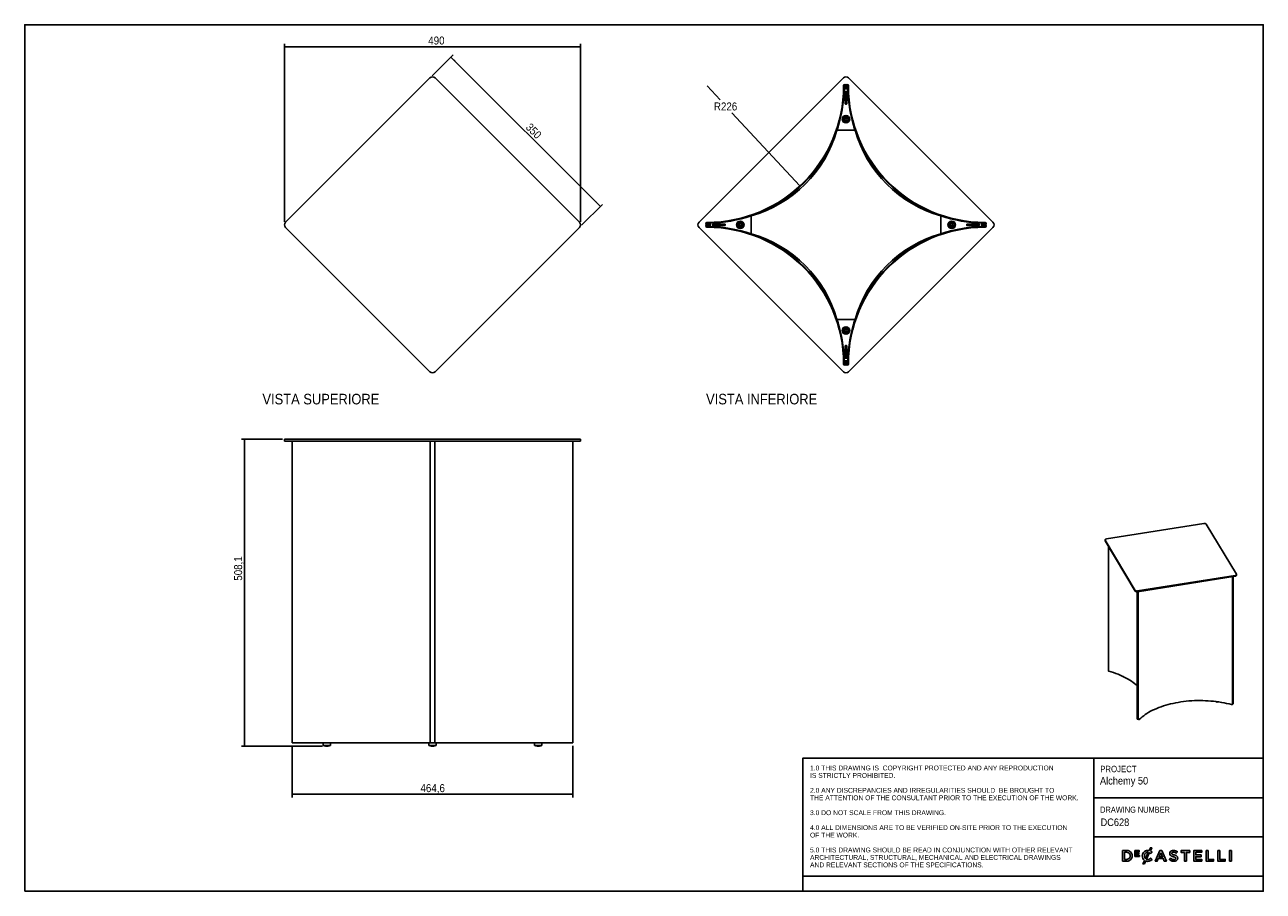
# Model space of a CAD drawing. Header units: millimetres. Extents: x 25 to 2075, y 25 to 1460.
import ezdxf

# ---------------------------------------------------------------- set-up
doc = ezdxf.new("R2010")
doc.units = ezdxf.units.MM
doc.header["$LTSCALE"] = 5
doc.linetypes.add('SLD-Solido', pattern=[0])
for name, color, linetype in [('NOTE', 3, 'SLD-Solido'), ('QUOTE', 1, 'SLD-Solido'), ('SCHIZZI', 9, 'Continuous')]:
    doc.layers.add(name, color=color, linetype=linetype)
doc.styles.add('SLDTEXTSTYLE0', font='GOTHIC.TTF', dxfattribs={"width": 0.913})
doc.styles.add('SLDTEXTSTYLE1', font='GOTHIC.TTF', dxfattribs={"width": 0.86735})
doc.dimstyles.new('SLDDIMSTYLE0', dxfattribs={"dimtxt": 13.229167, "dimasz": 10, "dimexe": 0, "dimexo": 0.0625, "dimgap": 3.307292, "dimtad": 1, "dimdec": 1, "dimrnd": 1e-09, "dimzin": 12, "dimdsep": 46, "dimtxsty": 'SLDTEXTSTYLE0', "dimsah": 1, "dimcen": 0.09, "dimadec": 0, "dimazin": 3, "dimtfac": 1, "dimtdec": 1, "dimtofl": 0, "dimtmove": 0, "dimatfit": 3, "dimfxl": 1, "dimfrac": 2, "dimtolj": 1, "dimtzin": 12, "dimarcsym": 0})
doc.dimstyles.new('SLDDIMSTYLE1', dxfattribs={"dimtxt": 13.229167, "dimasz": 10, "dimexe": 0, "dimexo": 0.0625, "dimgap": 3.307292, "dimtad": 0, "dimtih": 1, "dimtoh": 1, "dimdec": 1, "dimrnd": 1e-09, "dimzin": 12, "dimdsep": 46, "dimtxsty": 'SLDTEXTSTYLE0', "dimsah": 1, "dimcen": 0, "dimadec": 0, "dimazin": 3, "dimtfac": 1, "dimtdec": 1, "dimtofl": 0, "dimtmove": 0, "dimatfit": 3, "dimfxl": 1, "dimfrac": 2, "dimtolj": 1, "dimtzin": 12, "dimarcsym": 0})

# ---------------------------------------------------------------- blocks, each defined once
blk = doc.blocks.new('_D')
at = {"layer": 'QUOTE', "transparency": 16777216}
for p, q in [((455, 1133.7), (455, 1428.6)), ((455, 1423.6), (945, 1423.6)), ((945, 1133.7), (945, 1428.6))]:
    blk.add_line(p, q, dxfattribs=at)
for points in [[(455, 1423.6), (465, 1422.4), (465, 1424.9)], [(945, 1423.6), (935, 1424.9), (935, 1422.4)]]:
    blk.add_solid(points, dxfattribs=at)
at = {"layer": 'QUOTE', "transparency": 16777216, "insert": (692.9, 1440.5), "char_height": 13.23, "attachment_point": 1, "style": 'SLDTEXTSTYLE0'}
blk.add_mtext('490', dxfattribs=at)
blk = doc.blocks.new('_D_1')
at = {"layer": 'QUOTE', "transparency": 16777216}
for p, q in [((699.3, 1375.4), (734, 1410.1)), ((730.5, 1406.6), (977.9, 1159.1)), ((946.8, 1127.9), (981.5, 1162.6))]:
    blk.add_line(p, q, dxfattribs=at)
for points in [[(730.5, 1406.6), (736.6, 1398.6), (738.4, 1400.4)], [(977.9, 1159.1), (971.8, 1167), (970, 1165.3)]]:
    blk.add_solid(points, dxfattribs=at)
at = {"layer": 'QUOTE', "transparency": 16777216, "insert": (862.6, 1298.3), "char_height": 13.23, "attachment_point": 1, "rotation": 315, "style": 'SLDTEXTSTYLE0'}
blk.add_mtext('350', dxfattribs=at)
blk = doc.blocks.new('_D_2')
at = {"layer": 'QUOTE', "transparency": 16777216}
for p, q in [((467.7, 265.6), (467.7, 180.5)), ((932.3, 265.6), (932.3, 180.5)), ((467.7, 185.5), (932.3, 185.5))]:
    blk.add_line(p, q, dxfattribs=at)
for points in [[(467.7, 185.5), (477.7, 184.3), (477.7, 186.8)], [(932.3, 185.5), (922.3, 186.8), (922.3, 184.3)]]:
    blk.add_solid(points, dxfattribs=at)
at = {"layer": 'QUOTE', "transparency": 16777216, "insert": (680, 202.4), "char_height": 13.23, "attachment_point": 1, "style": 'SLDTEXTSTYLE0'}
blk.add_mtext('464,6', dxfattribs=at)
blk = doc.blocks.new('_D_3')
at = {"layer": 'QUOTE', "transparency": 16777216}
for p, q in [((451.8, 773.6), (383.5, 773.6)), ((388.5, 773.6), (388.5, 265.5)), ((518, 265.5), (383.5, 265.5))]:
    blk.add_line(p, q, dxfattribs=at)
for points in [[(388.5, 773.6), (387.3, 763.6), (389.8, 763.6)], [(388.5, 265.5), (389.8, 275.5), (387.3, 275.5)]]:
    blk.add_solid(points, dxfattribs=at)
at = {"layer": 'QUOTE', "transparency": 16777216, "insert": (371.6, 539.3), "char_height": 13.23, "attachment_point": 1, "rotation": 90, "style": 'SLDTEXTSTYLE0'}
blk.add_mtext('508,1', dxfattribs=at)
blk = doc.blocks.new('_D_4')
at = {"layer": 'QUOTE', "transparency": 16777216}
for p, q in [((1154.4, 1358.6), (1175.9, 1335.4)), ((1308.2, 1193.1), (1195.5, 1314.4))]:
    blk.add_line(p, q, dxfattribs=at)
blk.add_solid([(1308.2, 1193.1), (1302.3, 1201.3), (1300.5, 1199.6)], dxfattribs=at)
at = {"layer": 'QUOTE', "transparency": 16777216, "insert": (1165.7, 1331.3), "char_height": 13.23, "attachment_point": 1, "style": 'SLDTEXTSTYLE0'}
blk.add_mtext('R226', dxfattribs=at)

msp = doc.modelspace()

# ---------------------------------------------------------------- linework, layer by layer
for p, q in [((695.77, 1371.89), (456.76, 1132.89)), ((943.27, 1132.89), (704.26, 1371.89)), ((1141.1, 1132.87), (1380.11, 1371.89)), ((1380.36, 1358.91), (1380.36, 1358.61)), ((1381.36, 1358.91), (1381.36, 1358.61)), ((1381.4, 1353.63), (1387.31, 1353.63)), ((1383.36, 1358.93), (1383.44, 1353.93)), ((1383.44, 1353.93), (1384.44, 1353.95)), ((1383.45, 1353.63), (1383.44, 1353.93)), ((1384.27, 1353.94), (1384.26, 1353.63)), ((1384.27, 1353.95), (1384.36, 1358.95)), ((1385.27, 1353.93), (1384.27, 1353.95)), ((1384.36, 1358.95), (1384.44, 1353.95)), ((1384.45, 1353.63), (1384.44, 1353.94)), ((1385.27, 1353.93), (1385.26, 1353.63)), ((1385.27, 1353.93), (1385.36, 1358.93)), ((1387.36, 1358.91), (1387.36, 1358.61)), ((1388.36, 1358.91), (1388.36, 1358.61)), ((1388.6, 1371.89), (1627.61, 1132.87)), ((1383.11, 1329.13), (1383.11, 1349.13)), ((1383.36, 1349.56), (1383.36, 1328.7)), ((1383.89, 1328.63), (1383.52, 1349.62)), ((1383.61, 1349.63), (1385.11, 1349.63)), ((1384.19, 1349.63), (1383.83, 1328.63)), ((1384.89, 1328.63), (1384.52, 1349.63)), ((1385.19, 1349.62), (1384.83, 1328.63)), ((1385.36, 1328.7), (1385.36, 1349.56)), ((1385.61, 1349.13), (1385.61, 1329.13)), ((1385.11, 1328.63), (1383.61, 1328.63)), ((1399.36, 1285.48), (1369.36, 1285.48)), ((1154.04, 1128.63), (1159.04, 1128.72)), ((1159.04, 1128.54), (1154.04, 1128.63)), ((1159.06, 1129.54), (1154.06, 1129.63)), ((1154.06, 1127.63), (1159.06, 1127.72)), ((1154.08, 1132.63), (1154.38, 1132.63)), ((1154.08, 1131.63), (1154.38, 1131.63)), ((1159.06, 1129.54), (1159.04, 1128.54)), ((1159.06, 1127.72), (1159.04, 1128.72)), ((1159.36, 1128.72), (1159.04, 1128.72)), ((1159.04, 1128.54), (1159.36, 1128.54)), ((1159.06, 1129.54), (1159.36, 1129.54)), ((1159.36, 1127.72), (1159.06, 1127.72)), ((1159.36, 1125.68), (1159.36, 1131.59)), ((1163.36, 1129.47), (1184.36, 1129.1)), ((1163.36, 1127.88), (1163.36, 1129.38)), ((1184.36, 1129.16), (1163.36, 1128.79)), ((1163.36, 1128.47), (1184.36, 1128.1)), ((1184.36, 1128.16), (1163.36, 1127.79)), ((1184.29, 1129.63), (1163.42, 1129.63)), ((1163.42, 1127.63), (1184.29, 1127.63)), ((1163.86, 1129.88), (1183.86, 1129.88)), ((1184.36, 1129.38), (1184.36, 1127.88)), ((1227.51, 1143.63), (1227.51, 1113.63)), ((1541.2, 1113.63), (1541.2, 1143.63)), ((1584.36, 1129.1), (1605.35, 1129.47)), ((1584.36, 1127.88), (1584.36, 1129.38)), ((1605.36, 1128.79), (1584.36, 1129.16)), ((1584.36, 1128.1), (1605.36, 1128.47)), ((1605.35, 1127.79), (1584.36, 1128.16)), ((1605.29, 1129.63), (1584.42, 1129.63)), ((1584.42, 1127.63), (1605.29, 1127.63)), ((1584.86, 1129.88), (1604.86, 1129.88)), ((1605.36, 1129.38), (1605.36, 1127.88)), ((1609.36, 1131.59), (1609.36, 1125.68)), ((1609.36, 1129.54), (1609.66, 1129.54)), ((1609.67, 1128.72), (1609.36, 1128.72)), ((1609.36, 1128.54), (1609.67, 1128.54)), ((1609.66, 1127.72), (1609.36, 1127.72)), ((1614.65, 1129.63), (1609.66, 1129.54)), ((1609.66, 1129.54), (1609.67, 1128.54)), ((1609.66, 1127.72), (1609.67, 1128.72)), ((1609.66, 1127.72), (1614.65, 1127.63)), ((1609.67, 1128.72), (1614.67, 1128.63)), ((1614.67, 1128.63), (1609.67, 1128.54)), ((1614.64, 1132.63), (1614.34, 1132.63)), ((1614.64, 1131.63), (1614.34, 1131.63)), ((456.76, 1124.41), (695.77, 885.4)), ((704.26, 885.4), (943.27, 1124.41)), ((1380.11, 885.4), (1141.1, 1124.39)), ((1154.08, 1125.63), (1154.38, 1125.63)), ((1154.08, 1124.63), (1154.38, 1124.63)), ((1183.86, 1127.38), (1163.86, 1127.38)), ((1627.61, 1124.39), (1388.6, 885.4)), ((1604.86, 1127.38), (1584.86, 1127.38)), ((1614.64, 1125.63), (1614.34, 1125.63)), ((1614.64, 1124.63), (1614.34, 1124.63)), ((1369.36, 971.79), (1399.36, 971.79)), ((1383.11, 908.13), (1383.11, 928.13)), ((1383.36, 928.56), (1383.36, 907.7)), ((1383.52, 907.64), (1383.89, 928.63)), ((1383.61, 928.63), (1385.11, 928.63)), ((1383.83, 928.63), (1384.19, 907.63)), ((1384.52, 907.63), (1384.89, 928.63)), ((1384.83, 928.63), (1385.19, 907.64)), ((1385.36, 907.7), (1385.36, 928.56)), ((1385.61, 928.13), (1385.61, 908.13)), ((1387.31, 903.63), (1381.4, 903.63)), ((1383.44, 903.33), (1383.36, 898.33)), ((1383.44, 903.33), (1383.45, 903.63)), ((1383.44, 903.33), (1384.44, 903.32)), ((1385.11, 907.63), (1383.61, 907.63)), ((1384.26, 903.63), (1384.27, 903.32)), ((1385.27, 903.33), (1384.27, 903.32)), ((1384.36, 898.32), (1384.27, 903.32)), ((1384.44, 903.32), (1384.36, 898.32)), ((1384.44, 903.32), (1384.45, 903.63)), ((1385.26, 903.63), (1385.27, 903.33)), ((1385.36, 898.33), (1385.27, 903.33)), ((1380.36, 898.35), (1380.36, 898.65)), ((1381.36, 898.35), (1381.36, 898.65)), ((1387.36, 898.35), (1387.36, 898.65)), ((1388.36, 898.35), (1388.36, 898.65)), ((455, 773.57), (455, 770.57)), ((455, 773.57), (456.76, 773.57)), ((456.76, 770.57), (455, 770.57)), ((456.76, 773.57), (695.77, 773.57)), ((456.76, 770.57), (695.77, 770.57)), ((467.73, 770.57), (467.73, 270.57)), ((695.77, 773.57), (704.26, 773.57)), ((704.26, 770.57), (695.77, 770.57)), ((696.01, 270.57), (696.01, 770.57)), ((704.01, 770.57), (704.01, 270.57)), ((704.26, 773.57), (943.25, 773.57)), ((704.26, 770.57), (943.25, 770.57)), ((932.29, 270.57), (932.29, 770.57)), ((943.25, 773.57), (945.01, 773.57)), ((945.01, 770.57), (943.25, 770.57)), ((945.01, 770.57), (945.01, 773.57)), ((1976.8, 634.11), (1815.34, 608.41)), ((2030.48, 549.94), (1980.55, 633.09)), ((1813.23, 606.93), (1813.23, 605.64)), ((1813.36, 606.47), (1863.28, 523.31)), ((1813.36, 605.19), (1863.28, 522.03)), ((1818.62, 596.42), (1818.62, 389.85)), ((1867.03, 522.29), (2028.5, 548)), ((1867.03, 521.01), (2028.5, 546.72)), ((2024.28, 334.5), (2024.28, 546.05)), ((2025.22, 335.41), (2025.22, 546.2)), ((2030.61, 548.19), (2030.61, 549.48)), ((1866.3, 520.94), (1866.3, 310.42)), ((1868.07, 521.17), (1868.07, 309.94)), ((1819.15, 389.39), (1819.29, 389.36)), ((2022.82, 334.04), (2022.68, 334.08)), ((1869.95, 309.7), (1870.02, 309.77)), ((469.73, 270.57), (467.73, 270.57)), ((469.73, 270.57), (470.03, 270.57)), ((696.01, 270.57), (470.03, 270.57)), ((519.01, 270.57), (519.01, 266.57)), ((519.01, 266.57), (531.01, 266.57)), ((531.01, 266.57), (531.01, 270.57)), ((694.01, 270.57), (694.01, 266.57)), ((694.01, 266.57), (706.01, 266.57)), ((700.01, 270.57), (696.01, 270.57)), ((704.01, 270.57), (700.01, 270.57)), ((700.01, 270.57), (700.01, 270.57)), ((700.01, 270.57), (700.01, 270.57)), ((929.99, 270.57), (704.01, 270.57)), ((706.01, 266.57), (706.01, 270.57)), ((869.01, 270.57), (869.01, 266.57)), ((869.01, 266.57), (881.01, 266.57)), ((881.01, 266.57), (881.01, 270.57)), ((930.29, 270.57), (929.99, 270.57)), ((932.29, 270.57), (930.29, 270.57)), ((520.89, 265.99), (529.14, 265.99)), ((521.01, 265.84), (529.01, 265.84)), ((522.89, 265.65), (527.14, 265.65)), ((523.01, 265.51), (527.01, 265.51)), ((695.89, 265.99), (704.14, 265.99)), ((696.01, 265.84), (704.01, 265.84)), ((697.89, 265.65), (702.14, 265.65)), ((698.01, 265.51), (702.01, 265.51)), ((870.89, 265.99), (879.14, 265.99)), ((871.01, 265.84), (879.01, 265.84)), ((872.89, 265.65), (877.14, 265.65)), ((873.01, 265.51), (877.01, 265.51))]:
    msp.add_line(p, q)
at = {"flags": 128}
for points in [[(1980.55, 633.09), (1980.33, 633.37), (1980, 633.62), (1979.58, 633.84), (1979.09, 634), (1978.54, 634.12), (1977.97, 634.17), (1977.38, 634.17), (1976.8, 634.11)], [(1813.36, 605.19), (1813.24, 605.48), (1813.23, 605.64)], [(1815.34, 608.41), (1814.8, 608.29), (1814.31, 608.12), (1813.9, 607.9), (1813.57, 607.65), (1813.35, 607.37), (1813.24, 607.07), (1813.24, 606.77), (1813.36, 606.47)], [(2028.5, 548), (2029.04, 548.12), (2029.53, 548.29), (2029.94, 548.51), (2030.27, 548.76), (2030.49, 549.04), (2030.6, 549.34), (2030.6, 549.64), (2030.48, 549.94)], [(2030.61, 548.19), (2030.6, 548.05), (2030.49, 547.75), (2030.27, 547.47), (2029.94, 547.22), (2029.53, 547), (2029.04, 546.83), (2028.5, 546.72)], [(1863.28, 523.31), (1863.51, 523.03), (1863.84, 522.78), (1864.25, 522.57), (1864.75, 522.4), (1865.29, 522.29), (1865.87, 522.23), (1866.46, 522.23), (1867.03, 522.29)], [(1867.03, 521.01), (1866.46, 520.95), (1865.87, 520.94), (1865.29, 521), (1864.75, 521.12), (1864.25, 521.28), (1863.84, 521.5), (1863.51, 521.75), (1863.28, 522.03)], [(1866.3, 365.23), (1864.53, 366.87), (1862.19, 368.88), (1859.69, 370.84), (1857.03, 372.74), (1854.24, 374.59), (1851.29, 376.38), (1848.22, 378.11), (1845.01, 379.77), (1841.67, 381.36), (1838.21, 382.88), (1834.63, 384.33), (1830.95, 385.71), (1827.16, 387), (1823.27, 388.22), (1819.29, 389.36)], [(2022.68, 334.08), (2018.62, 335.13), (2014.47, 336.09), (2010.25, 336.97), (2005.97, 337.77), (2001.63, 338.47), (1997.24, 339.08), (1992.8, 339.6), (1988.33, 340.03), (1983.82, 340.36), (1979.3, 340.6), (1974.75, 340.75), (1970.2, 340.8), (1965.65, 340.76), (1961.11, 340.62), (1956.58, 340.39), (1952.08, 340.07), (1947.6, 339.65), (1943.16, 339.14), (1938.76, 338.54), (1934.41, 337.85), (1930.12, 337.07), (1925.9, 336.2), (1921.74, 335.24), (1917.67, 334.2), (1913.68, 333.07), (1909.78, 331.86), (1905.97, 330.57), (1902.28, 329.21), (1898.69, 327.77), (1895.21, 326.25), (1891.86, 324.67), (1888.64, 323.01), (1885.55, 321.3), (1882.59, 319.51), (1879.77, 317.67), (1877.11, 315.77), (1874.59, 313.82), (1872.23, 311.82), (1870.02, 309.77)], [(2024.28, 334.5), (2024.28, 334.44), (2024.16, 334.25), (2023.92, 334.1), (2023.58, 334), (2023.19, 333.98), (2022.82, 334.04)], [(2025.22, 335.41), (2025.21, 335.36), (2025.11, 335.17), (2024.86, 335.01), (2024.53, 334.92), (2024.28, 334.89)], [(1868.07, 310.09), (1867.93, 310.02), (1867.58, 309.93), (1867.2, 309.91), (1866.82, 309.97), (1866.53, 310.09), (1866.34, 310.27), (1866.3, 310.42)], [(1869.95, 309.7), (1869.71, 309.54), (1869.37, 309.45), (1868.98, 309.43), (1868.61, 309.48), (1868.31, 309.61), (1868.12, 309.78), (1868.07, 309.94)]]:
    msp.add_lwpolyline(points, dxfattribs=at)
for centre, radius in [((1384.36, 1303.63), 6.25), ((1384.36, 1303.63), 6), ((1384.36, 1303.63), 4.13), ((1384.36, 1303.63), 3.88), ((1384.36, 1303.63), 2.12), ((1384.36, 1303.63), 1.88), ((1209.36, 1128.63), 6.25), ((1209.36, 1128.63), 6), ((1209.36, 1128.63), 4.13), ((1209.36, 1128.63), 3.88), ((1209.36, 1128.63), 2.13), ((1209.36, 1128.63), 1.88), ((1559.36, 1128.63), 6.25), ((1559.36, 1128.63), 6), ((1559.36, 1128.63), 4.13), ((1559.36, 1128.63), 3.88), ((1559.36, 1128.63), 2.12), ((1559.36, 1128.63), 1.88), ((1384.36, 953.63), 6.25), ((1384.36, 953.63), 6), ((1384.36, 953.63), 4.13), ((1384.36, 953.63), 3.88), ((1384.36, 953.63), 2.12), ((1384.36, 953.63), 1.88)]:
    msp.add_circle(centre, radius)
for centre, radius, start, end in [((700.01, 1367.64), 6, 45.00226, 134.99774), ((1384.36, 1367.64), 6, 45, 135), ((1154.38, 1358.61), 225.98, 270, 0), ((1154.38, 1358.61), 226.98, 270, 0), ((1154.38, 1358.61), 227.08, 341.21168, 358.74326), ((1382.36, 1358.91), 2, 1, 180), ((1382.36, 1358.91), 1, 1, 180), ((1386.36, 1358.91), 2, 0, 179), ((1386.36, 1358.91), 1, 0, 179), ((1614.34, 1358.61), 227.08, 181.25674, 198.78832), ((1614.34, 1358.61), 226.98, 180, 270), ((1614.34, 1358.61), 225.98, 180, 270), ((1383.61, 1349.13), 0.5, 90, 180), ((1385.11, 1349.13), 0.5, 0, 90), ((1383.61, 1329.13), 0.5, 180, 270), ((1385.11, 1329.13), 0.5, 270, 0), ((1172.01, 1340.98), 205, 285.70786, 344.29214), ((1596.7, 1340.98), 205, 195.70786, 254.29214), ((461, 1128.65), 6, 134.99774, 225), ((939.03, 1128.65), 6, 315, 45.00226), ((1145.34, 1128.63), 6, 135, 225.00226), ((1154.08, 1130.63), 2, 90, 269), ((1154.08, 1126.63), 2, 91, 270), ((1154.08, 1130.63), 1, 90, 269), ((1154.08, 1126.63), 1, 91, 270), ((1154.38, 1358.61), 227.08, 271.25674, 288.78832), ((1163.86, 1129.38), 0.5, 90, 180), ((1163.86, 1127.88), 0.5, 180, 270), ((1183.86, 1129.38), 0.5, 0, 90), ((1183.86, 1127.88), 0.5, 270, 0), ((1614.34, 1358.61), 227.08, 251.21168, 268.74326), ((1584.86, 1129.38), 0.5, 90, 180), ((1584.86, 1127.88), 0.5, 180, 270), ((1604.86, 1129.38), 0.5, 0, 90), ((1604.86, 1127.88), 0.5, 270, 0), ((1614.64, 1130.63), 2, 271, 90), ((1614.64, 1130.63), 1, 271, 90), ((1614.64, 1126.63), 2, 270, 89), ((1614.64, 1126.63), 1, 270, 89), ((1623.37, 1128.63), 6, 314.99774, 45), ((1154.38, 898.65), 226.98, 0, 90), ((1154.38, 898.65), 225.98, 0, 90), ((1154.38, 898.65), 227.08, 71.21168, 88.74326), ((1172.01, 916.29), 205, 15.70786, 74.29214), ((1614.34, 898.65), 226.98, 90, 180), ((1614.34, 898.65), 225.98, 90, 180), ((1596.7, 916.29), 205, 105.70786, 164.29214), ((1614.34, 898.65), 227.08, 91.25674, 108.78832), ((1154.38, 898.65), 227.08, 1.25674, 18.78832), ((1614.34, 898.65), 227.08, 161.21168, 178.74326), ((1383.61, 928.13), 0.5, 90, 180), ((1385.11, 928.13), 0.5, 0, 90), ((1383.61, 908.13), 0.5, 180, 270), ((1385.11, 908.13), 0.5, 270, 0), ((700.01, 889.64), 6, 225, 315), ((1384.36, 889.64), 6, 225.00226, 314.99774), ((1382.36, 898.35), 2, 180, 359), ((1382.36, 898.35), 1, 180, 359), ((1386.36, 898.35), 2, 181, 360), ((1386.36, 898.35), 1, 181, 0), ((1819.19, 389.98), 0.59, 193.0407, 265.95634), ((1843.96, 383.65), 3.19, 227.50453, 262.19523), ((1999.33, 342.9), 4.6, 234.47742, 290.0388), ((524.58, 281.47), 15.91, 249.52051, 256.59394), ((525.45, 281.47), 15.91, 283.40606, 290.47949), ((699.58, 281.47), 15.91, 249.52051, 256.59394), ((700.45, 281.47), 15.91, 283.40606, 290.47949), ((874.58, 281.47), 15.91, 249.52051, 256.59394), ((875.45, 281.47), 15.91, 283.40606, 290.47949), ((521.01, 265.96), 0.125, 166.81895, 270), ((524.58, 281.47), 15.91, 259.2335, 263.89518), ((523.01, 265.64), 0.125, 174.12019, 270), ((527.01, 265.64), 0.125, 270, 5.87981), ((525.45, 281.47), 15.91, 276.10482, 280.7665), ((529.01, 265.96), 0.125, 270, 13.18105), ((696.01, 265.96), 0.125, 166.81895, 270), ((699.58, 281.47), 15.91, 259.2335, 263.89518), ((698.01, 265.64), 0.125, 174.12019, 270), ((702.01, 265.64), 0.125, 270, 5.87981), ((700.45, 281.47), 15.91, 276.10482, 280.7665), ((704.01, 265.96), 0.125, 270, 13.18105), ((871.01, 265.96), 0.125, 166.81895, 270), ((874.58, 281.47), 15.91, 259.2335, 263.89518), ((873.01, 265.64), 0.125, 174.12019, 270), ((877.01, 265.64), 0.125, 270, 5.87981), ((875.45, 281.47), 15.91, 276.10482, 280.7665), ((879.01, 265.96), 0.125, 270, 13.18105)]:
    msp.add_arc(centre, radius, start, end)
at = {"layer": 'SCHIZZI', "color": 7, "true_color": 0xffffff}
for p, q in [((1794.87, 245.12), (1794.87, 50)), ((1794.87, 179.72), (2074.99, 179.72)), ((1794.87, 114.89), (2074.99, 114.89)), ((1874.86, 83.55), (1874.86, 83.58)), ((1890.89, 89.94), (1890.83, 90)), ((1890.95, 77.64), (1891.01, 77.71)), ((1312.78, 50), (1312.78, 25))]:
    msp.add_line(p, q, dxfattribs=at)
for points in [[(25, 25), (2075, 25), (2074.9, 1460), (25, 1460)], [(1869.25, 86.51), (1869.25, 88.42), (1864.64, 88.42), (1864.64, 90.41), (1869.88, 90.41), (1869.88, 92.32), (1862.5, 92.32), (1862.5, 82.55), (1869.94, 82.55), (1869.94, 84.46), (1864.64, 84.46), (1864.64, 86.51)], [(1903.96, 92.56), (1896.22, 74.83), (1899.54, 74.83), (1901.34, 79.04), (1909.47, 79.04), (1911.24, 74.83), (1914.67, 74.83), (1906.94, 92.51), (1906.92, 92.56)], [(1905.39, 88.59), (1908.27, 81.93), (1902.53, 81.93)], [(1944.5, 89.43), (1944.5, 74.83), (1947.76, 74.83), (1947.76, 89.43), (1953.29, 89.43), (1953.29, 92.44), (1938.96, 92.44), (1938.96, 89.43)], [(1972.07, 82.25), (1972.07, 85.17), (1963.33, 85.17), (1963.33, 89.52), (1973.2, 89.52), (1973.2, 92.44), (1960.09, 92.44), (1960.09, 74.83), (1973.32, 74.83), (1973.32, 77.74), (1963.33, 77.74), (1963.33, 82.25)], [(1980.52, 92.44), (1980.52, 74.83), (1992.93, 74.83), (1992.93, 77.79), (1983.76, 77.79), (1983.76, 92.44)], [(1999.68, 92.44), (1999.68, 74.83), (2012.09, 74.83), (2012.09, 77.79), (2002.92, 77.79), (2002.92, 92.44)], [(2019.01, 74.83), (2022.25, 74.83), (2022.25, 92.44), (2019.01, 92.44)]]:
    msp.add_lwpolyline(points, close=True, dxfattribs=at)
msp.add_lwpolyline([(2075, 50), (1312.78, 50), (1312.78, 245.12), (2074.98, 245.12)], dxfattribs=at)
for points in [[(1842.26, 92.44), (1842.26, 74.83), (1848.85, 74.83, 1.0555946), (1848.85, 92.44)], [(1848.85, 77.79, 1.0217676), (1848.85, 89.47), (1845.5, 89.47), (1845.5, 77.79)], [(1878.57, 76.15, -0.2366566), (1874.86, 83.55, -0.4912249), (1886.04, 92.47), (1888.16, 97.12), (1890.6, 97.12), (1888.18, 91.79, -0.086931), (1890.89, 89.94), (1888.8, 87.54, 0.0663381), (1886.86, 88.99), (1881.82, 77.92, 0.1655168), (1885.6, 77.73, 0.1312269), (1888.93, 79.82), (1891.01, 77.71, -0.3118527), (1880.55, 75.11), (1878.38, 70.36), (1875.93, 70.36)], [(1884.74, 89.69, 0.3275059), (1878.95, 86.69, 0.3064575), (1879.96, 79.19)], [(1920.67, 89.14, 0.1311188), (1920.53, 86.22, 0.1847876), (1921.95, 83.93, 0.0813504), (1923.94, 82.86, 0.0253736), (1925.47, 82.39, -0.009562), (1925.77, 82.3, 0.0143707), (1926.35, 82.17, -0.0350168), (1928.31, 81.61, -0.0561266), (1929.38, 81.11, -0.1416688), (1930.06, 80.4, -0.1598738), (1930.16, 79.09, -0.1633528), (1929.57, 78.14, -0.144581), (1927.83, 77.46, -0.1006576), (1925.04, 77.75, -0.1170031), (1921.69, 79.73), (1919.74, 77.41, 0.1231981), (1924.34, 74.93, 0.0728853), (1927.58, 74.6, 0.1248), (1931.09, 75.58, 0.1648919), (1933.02, 77.78, 0.1911522), (1933.02, 82.04, 0.1722296), (1930.66, 84.15, 0.058826), (1927.75, 85.13, -0.0294775), (1925.51, 85.77, -0.0881481), (1924.21, 86.45, -0.1640119), (1923.66, 87.33, -0.2055022), (1923.92, 88.85, -0.1823737), (1925.51, 89.76, -0.0938067), (1927.67, 89.69, -0.1104678), (1931.07, 88.02), (1932.82, 90.48, 0.0810841), (1929.68, 92.17, 0.0784937), (1926.43, 92.66, 0.1100768), (1923.26, 91.98, 0.2034911)]]:
    msp.add_lwpolyline(points, format="xyb", close=True, dxfattribs=at)

# ---------------------------------------------------------------- texts
at = {"layer": 'NOTE', "char_height": 17.5, "attachment_point": 1, "style": 'SLDTEXTSTYLE0'}
for s, insert in [('VISTA SUPERIORE', (418.39, 848.79)), ('VISTA INFERIORE', (1152.78, 848.79))]:
    msp.add_mtext(s, dxfattribs=dict(at, insert=insert))
at = {"layer": 'NOTE', "color": 7, "true_color": 0xffffff, "attachment_point": 1}
for s, insert, char_height, style in [('1.0 THIS DRAWING IS  COPYRIGHT PROTECTED AND ANY REPRODUCTION', (1324.84, 233.15), 8, 'SLDTEXTSTYLE1'), ('PROJECT', (1805.13, 232.75), 10.583, 'SLDTEXTSTYLE0'), ('IS STRICTLY PROHIBITED.', (1324.84, 220.81), 8, 'SLDTEXTSTYLE1'), ('Alchemy 50 ', (1804.8, 214.24), 12.5, 'SLDTEXTSTYLE0'), ('2.0 ANY DISCREPANCIES AND IRREGULARITIES SHOULD  BE BROUGHT TO ', (1324.84, 196.11), 8, 'SLDTEXTSTYLE1'), ('THE ATTENTION OF THE CONSULTANT PRIOR TO THE EXECUTION OF THE WORK.', (1324.84, 183.77), 8, 'SLDTEXTSTYLE1'), ('DRAWING NUMBER', (1805.13, 165.1), 10, 'SLDTEXTSTYLE0'), ('3.0 DO NOT SCALE FROM THIS DRAWING.', (1324.84, 159.07), 8, 'SLDTEXTSTYLE1'), ('4.0 ALL DIMENSIONS ARE TO BE VERIFIED ON-SITE PRIOR TO THE EXECUTION ', (1324.84, 134.38), 8, 'SLDTEXTSTYLE1'), ('OF THE WORK.', (1324.84, 122.03), 8, 'SLDTEXTSTYLE1'), ('ARCHITECTURAL, STRUCTURAL, MECHANICAL AND ELECTRICAL DRAWINGS ', (1324.84, 84.99), 8, 'SLDTEXTSTYLE1'), ('5.0 THIS DRAWING SHOULD BE READ IN CONJUNCTION WITH OTHER RELEVANT ', (1324.84, 97.34), 8, 'SLDTEXTSTYLE1'), ('AND RELEVANT SECTIONS OF THE SPECIFICATIONS.', (1324.84, 72.64), 8, 'SLDTEXTSTYLE1')]:
    msp.add_mtext(s, dxfattribs=dict(at, insert=insert, char_height=char_height, style=style))
at = {"layer": 'NOTE', "color": 7, "true_color": 0xffffff, "insert": (1801.48, 145.5), "char_height": 12.5, "width": 57.6366, "attachment_point": 1, "style": 'SLDTEXTSTYLE0'}
msp.add_mtext(' DC628', dxfattribs=at)

# ---------------------------------------------------------------- dimensions: what is measured, and where the dimension line sits
at = {"layer": 'QUOTE'}
for base, p1, p2, picture, middle in [((945.03, 1423.64), (455, 1128.65), (945.03, 1128.65), '_D', (707.56, 1423.64)), ((932.29, 185.51), (467.73, 270.57), (932.29, 270.57), '_D_2', (702.03, 185.51))]:
    dim = msp.add_linear_dim(base=base, p1=p1, p2=p2, dimstyle='SLDDIMSTYLE0', dxfattribs=at)
    dim.commit()
    dim.dimension.update_dxf_attribs({"geometry": picture, "text_midpoint": middle, "dimtype": 160})
for base, p1, p2, angle, picture, middle in [((977.94, 1159.08), (695.77, 1371.89), (943.27, 1124.41), 315, '_D_1', (861, 1276.03)), ((388.52, 265.51), (456.76, 773.57), (523.01, 265.51), 90, '_D_3', (388.52, 561.25))]:
    dim = msp.add_linear_dim(base=base, p1=p1, p2=p2, angle=angle, dimstyle='SLDDIMSTYLE0', dxfattribs=at)
    dim.commit()
    dim.dimension.update_dxf_attribs({"geometry": picture, "text_midpoint": middle, "dimtype": 160})
dim = msp.add_radius_dim(center=(1154.38, 1358.61), mpoint=(1308.22, 1193.09), dimstyle='SLDDIMSTYLE1', dxfattribs=at)
dim.commit()
dim.dimension.update_dxf_attribs({"geometry": '_D_4', "text_midpoint": (1185.68, 1324.93), "dimtype": 164})

doc.saveas('drawing.dxf')
